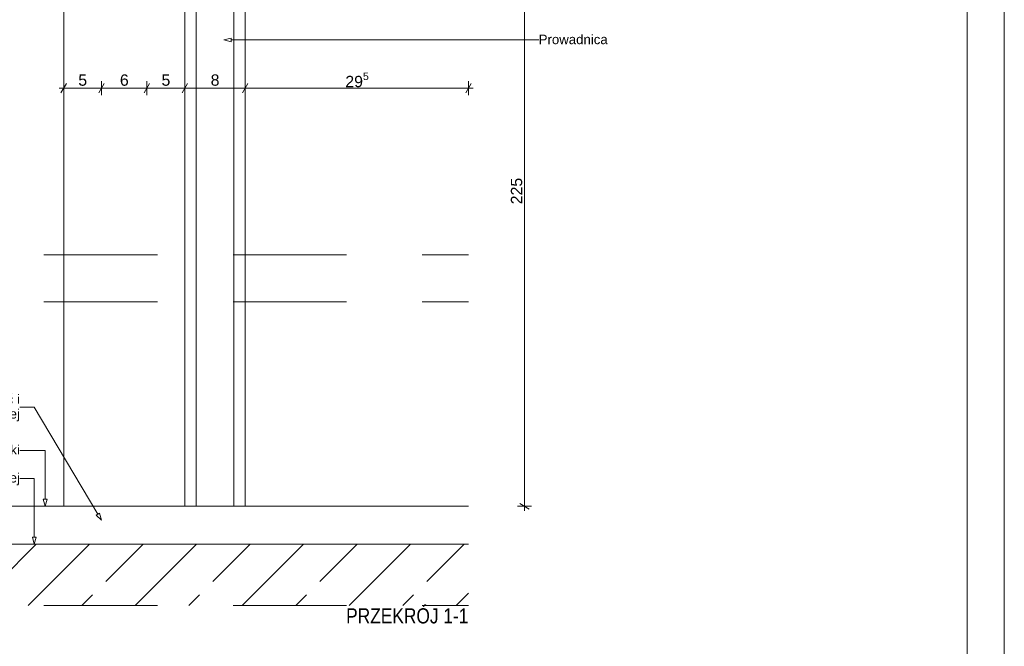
# Paper-space layout 'AD-01 DETAL MONTAŻU BRAMY' of a CAD drawing. Header units: millimetres. Extents: x 0 to 420, y 0 to 297.
# Tile 11 of 16: x 290 to 420, y 131 to 214. Entities that reach past the tile are written whole.
import ezdxf
from ezdxf.xclip import XClip

# ---------------------------------------------------------------- set-up
doc = ezdxf.new("R2010")
doc.units = ezdxf.units.MM
doc.header["$MEASUREMENT"] = 0
doc.header["$XCLIPFRAME"] = 0
doc.linetypes.add('LINIE_3', pattern=[25, 15, -10])
for name, color, linetype, lineweight in [('0_Nr_pióra__1', 7, 'Continuous', 20), ('A_Arkusz_Nr_pióra__1', 7, 'Continuous', 20), ('A_ppoż_Nr_pióra__1', 7, 'Continuous', 20), ('A_stolarka_Nr_pióra__1', 7, 'Continuous', 20), ('A_strop_Nr_pióra__1', 7, 'Continuous', 20), ('A_wymiary_Nr_pióra__1', 7, 'Continuous', 20), ('A_wymiary_Nr_pióra__2', 8, 'Continuous', 13), ('A_ściany proj_Nr_pióra__2', 8, 'Continuous', 13)]:
    doc.layers.add(name, color=color, linetype=linetype, lineweight=lineweight)
doc.layers.add('0_Nr_pióra__170', color=7, linetype='Continuous', lineweight=5, true_color=0x1c1c1c)
doc.layers.add('0_Nr_pióra__7', color=7, linetype='Continuous', lineweight=18, true_color=0x171717)
doc.layers.add('A_podrys', color=7, linetype='Continuous')
doc.layers.add('A_ściany proj', color=7, linetype='Continuous')
doc.styles.add('STYL_AUTOMATYCZNY_1', font='arial.ttf')
doc.styles.add('STYL_AUTOMATYCZNY_2', font='ARIALN.TTF')
doc.styles.add('STYL_AUTOMATYCZNY_4', font='arial.ttf')

# ---------------------------------------------------------------- blocks, each defined once
blk = doc.blocks.new('Rysunek_3_3', base_point=(-17238.56, -4224.65))
at = {"layer": '0_Nr_pióra__170', "color": 250, "linetype": 'Continuous', "lineweight": 5, "true_color": 0x1c1c1c}
for p, q in [((317.78, 211.54), (356.31, 211.54)), ((356.31, 211.54), (358.45, 211.54))]:
    blk.add_line(p, q, dxfattribs=at)
at = {"layer": '0_Nr_pióra__7', "color": 250, "linetype": 'Continuous', "lineweight": 18, "true_color": 0x171717}
for p, q in [((316.85, 211.54), (317.78, 211.79)), ((316.85, 211.54), (317.78, 211.29)), ((317.78, 211.79), (317.78, 211.29))]:
    blk.add_line(p, q, dxfattribs=at)
at = {"layer": 'A_stolarka_Nr_pióra__1', "color": 7, "linetype": 'Continuous', "lineweight": 20}
for p, q in [((313.16, 179.55), (313.16, 226.1)), ((318.16, 179.55), (318.16, 226.1)), ((319.66, 179.55), (319.66, 226.1)), ((311.66, 179.55), (311.66, 221.1))]:
    blk.add_line(p, q, dxfattribs=at)
at = {"layer": 'A_strop_Nr_pióra__1', "color": 7, "linetype": 'LINIE_3', "lineweight": 20}
blk.add_line((243.04, 183.14), (349.16, 183.14), dxfattribs=at)
at = {"layer": 'A_wymiary_Nr_pióra__1', "color": 7, "linetype": 'Continuous', "lineweight": 20}
for p, q in [((296.02, 205.79), (295.3, 204.54)), ((301.02, 205.79), (300.3, 204.54)), ((307.02, 205.79), (306.3, 204.54)), ((312.02, 205.79), (311.3, 204.54)), ((320.02, 205.79), (319.3, 204.54)), ((348.8, 204.54), (349.52, 205.79))]:
    blk.add_line(p, q, dxfattribs=at)
at = {"layer": 'A_wymiary_Nr_pióra__2', "color": 8, "linetype": 'Continuous', "lineweight": 13}
for p, q in [((356.59, 179.55), (356.59, 221.1)), ((295.66, 204.23), (295.66, 206.1)), ((300.66, 204.23), (300.66, 206.1)), ((306.66, 204.23), (306.66, 206.1)), ((311.66, 204.23), (311.66, 206.1)), ((319.66, 204.23), (319.66, 206.1)), ((349.16, 204.23), (349.16, 206.1)), ((295.05, 205.17), (295.66, 205.17)), ((295.66, 205.17), (300.66, 205.17)), ((300.66, 205.17), (306.66, 205.17)), ((306.66, 205.17), (311.66, 205.17)), ((311.66, 205.17), (319.66, 205.17)), ((319.66, 205.17), (349.16, 205.17)), ((349.16, 205.17), (349.77, 205.17))]:
    blk.add_line(p, q, dxfattribs=at)
at = {"layer": 'A_ściany proj_Nr_pióra__2', "color": 8, "linetype": 'Continuous', "lineweight": 13, "flags": 128}
blk.add_lwpolyline([(295.66, 221.1), (295.66, 179.55)], dxfattribs=at)
at = {"layer": '0_Nr_pióra__1', "color": 7, "linetype": 'Continuous', "lineweight": 20, "insert": (358.45, 211.6), "char_height": 1.25, "attachment_point": 4, "style": 'STYL_AUTOMATYCZNY_1'}
blk.add_mtext('\\A1;{\\pql;\\fArial|b0|i0|c238|p0;\\W1.000000;Prowadnica}', dxfattribs=at)
at = {"layer": 'A_wymiary_Nr_pióra__1', "color": 7, "linetype": 'Continuous', "lineweight": 20, "insert": (332.89, 204.86), "char_height": 1.5, "attachment_point": 7, "style": 'STYL_AUTOMATYCZNY_1'}
blk.add_mtext('\\A1;{\\pql;\\fArial|b0|i0|c238|p0;\\W1.000000;29\\fArial|b0|i0|c238|p0;\\W1.000000;\\A1{\\H.66x;\\S5^  ;}}', dxfattribs=at)
at = {"layer": 'A_wymiary_Nr_pióra__1', "color": 7, "linetype": 'Continuous', "lineweight": 20, "char_height": 1.5, "width": 1.1441, "attachment_point": 7, "style": 'STYL_AUTOMATYCZNY_4'}
for s, insert in [('\\A1;{\\pql;\\fArial|b0|i0|c238|p0;\\W1.000000;5}', (297.59, 205.47)), ('\\A1;{\\pql;\\fArial|b0|i0|c238|p0;\\W1.000000;6}', (303.09, 205.47)), ('\\A1;{\\pql;\\fArial|b0|i0|c238|p0;\\W1.000000;5}', (308.59, 205.47)), ('\\A1;{\\pql;\\fArial|b0|i0|c238|p0;\\W1.000000;8}', (315.09, 205.47))]:
    blk.add_mtext(s, dxfattribs=dict(at, insert=insert))
at = {"layer": 'A_wymiary_Nr_pióra__1', "color": 7, "linetype": 'Continuous', "lineweight": 20, "insert": (356.29, 189.83), "char_height": 1.5, "width": 3.4323, "attachment_point": 7, "rotation": 90, "style": 'STYL_AUTOMATYCZNY_4'}
blk.add_mtext('\\A1;{\\pql;\\fArial|b0|i0|c238|p0;\\W1.000000;225}', dxfattribs=at)
blk = doc.blocks.new('Rysunek_4_4', base_point=(-17238.56, -4070.82))
at = {"layer": 'A_ściany proj', "linetype": 'Continuous', "lineweight": 13}
h = blk.add_hatch(dxfattribs=at)
h.set_pattern_fill('beton_zbrojony_0004', color=8, style=0, pattern_type=2)
h.set_pattern_definition([(45, (-17238.564, -4070.821), (-7.071068, 7.071068), []), (45, (-17242.099, -4067.285), (-7.071068, 7.071068), [7.5, -2.5])])
h.paths.add_polyline_path([(243.04, 136.83), (349.16, 136.83), (349.16, 144.93), (243.04, 144.93)])
at = {"layer": '0_Nr_pióra__170', "color": 250, "linetype": 'Continuous', "lineweight": 5, "true_color": 0x1c1c1c}
for p, q in [((291.77, 163.04), (289.87, 163.04)), ((300.18, 148.89), (291.77, 163.04)), ((293.21, 157.32), (289.87, 157.32)), ((293.21, 150.86), (293.21, 157.32)), ((291.77, 153.62), (289.87, 153.62)), ((291.77, 145.86), (291.77, 153.62))]:
    blk.add_line(p, q, dxfattribs=at)
at = {"layer": '0_Nr_pióra__7', "color": 250, "linetype": 'Continuous', "lineweight": 18, "true_color": 0x171717}
for p, q in [((292.96, 150.86), (293.46, 150.86)), ((293.21, 149.93), (292.96, 150.86)), ((293.21, 149.93), (293.46, 150.86)), ((299.97, 148.76), (300.4, 149.02)), ((300.66, 148.09), (299.97, 148.76)), ((300.66, 148.09), (300.4, 149.02)), ((291.52, 145.86), (292.02, 145.86)), ((291.77, 144.93), (291.52, 145.86)), ((291.77, 144.93), (292.02, 145.86))]:
    blk.add_line(p, q, dxfattribs=at)
at = {"layer": 'A_stolarka_Nr_pióra__1', "color": 7, "linetype": 'Continuous', "lineweight": 20}
for p, q in [((311.66, 149.93), (311.66, 179.55)), ((313.16, 149.93), (313.16, 179.55)), ((318.16, 149.93), (318.16, 179.55)), ((319.66, 149.93), (319.66, 179.55))]:
    blk.add_line(p, q, dxfattribs=at)
at = {"layer": 'A_strop_Nr_pióra__1', "color": 7, "linetype": 'LINIE_3', "lineweight": 20}
for p, q in [((243.04, 176.96), (349.16, 176.96)), ((243.04, 136.83), (349.16, 136.83))]:
    blk.add_line(p, q, dxfattribs=at)
at = {"layer": 'A_strop_Nr_pióra__1', "color": 7, "linetype": 'Continuous', "lineweight": 20}
for p, q in [((243.04, 149.93), (349.16, 149.93)), ((243.04, 144.93), (349.16, 144.93))]:
    blk.add_line(p, q, dxfattribs=at)
at = {"layer": 'A_wymiary_Nr_pióra__1', "color": 7, "linetype": 'Continuous', "lineweight": 20}
blk.add_line((355.96, 150.29), (357.21, 149.57), dxfattribs=at)
at = {"layer": 'A_wymiary_Nr_pióra__2', "color": 8, "linetype": 'Continuous', "lineweight": 13}
for p, q in [((356.59, 149.93), (356.59, 179.55)), ((357.52, 149.93), (355.65, 149.93)), ((356.59, 149.32), (356.59, 149.93))]:
    blk.add_line(p, q, dxfattribs=at)
at = {"layer": 'A_ściany proj_Nr_pióra__2', "color": 8, "linetype": 'Continuous', "lineweight": 13, "flags": 128}
blk.add_lwpolyline([(295.66, 179.55), (295.66, 149.93)], dxfattribs=at)
at = {"layer": '0_Nr_pióra__1', "color": 7, "linetype": 'Continuous', "lineweight": 20, "insert": (289.87, 162.93), "char_height": 1.25, "width": 50.5024, "attachment_point": 6, "line_spacing_factor": 0.934789, "style": 'STYL_AUTOMATYCZNY_1'}
blk.add_mtext('\\A1;{\\pqr;\\fArial|b0|i0|c238|p0;\\W1.000000;Konstrukcję stalową, jej obudowę oraz ściankę gk doprowadzić i mocować do posadzki konstrukcyjnej}', dxfattribs=at)
at = {"layer": '0_Nr_pióra__1', "color": 7, "linetype": 'Continuous', "lineweight": 20, "char_height": 1.25, "attachment_point": 6, "style": 'STYL_AUTOMATYCZNY_1'}
for s, insert in [('\\A1;{\\pqr;\\fArial|b0|i0|c238|p0;\\W1.000000;Poziom wykończonej posadzki}', (289.87, 157.21)), ('\\A1;{\\pqr;\\fArial|b0|i0|c238|p0;\\W1.000000;Poziom posadzki konstrukcyjnej}', (289.87, 153.51))]:
    blk.add_mtext(s, dxfattribs=dict(at, insert=insert))
at = {"layer": 'A_ppoż_Nr_pióra__1', "color": 7, "linetype": 'Continuous', "lineweight": 20, "insert": (349.16, 135.44), "char_height": 2, "attachment_point": 6, "style": 'STYL_AUTOMATYCZNY_2'}
blk.add_mtext('\\A1;{\\pqr;\\fArial Narrow|b0|i0|c238|p0;\\W1.000000;PRZEKRÓJ 1-1}', dxfattribs=at)

psp = doc.layouts.new('AD-01 DETAL MONTAŻU BRAMY')

# ---------------------------------------------------------------- linework, layer by layer
at = {"layer": 'A_Arkusz_Nr_pióra__1', "color": 7, "linetype": 'Continuous', "lineweight": 20}
psp.add_line((415.1, 292.1), (415.1, 4.9), dxfattribs=at)
at = {"layer": 'A_Arkusz_Nr_pióra__1', "color": 7, "linetype": 'Continuous', "lineweight": 20, "flags": 128}
psp.add_lwpolyline([(0, 297), (420, 297), (420, 0), (0, 0)], close=True, dxfattribs=at)

# ---------------------------------------------------------------- block references
at = {"layer": 'A_podrys', "color": 37, "linetype": 'Continuous', "lineweight": 5, "true_color": 0x656532}
ref = psp.add_blockref('Rysunek_3_3', (-17238.56, -4224.65), dxfattribs=at)
XClip(ref).set_block_clipping_path([(239.3647330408, 179.5454022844), (411.767983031, 287.681131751)])
ref = psp.add_blockref('Rysunek_4_4', (-17238.56, -4070.82), dxfattribs=at)
XClip(ref).set_block_clipping_path([(239.3647330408, 133.5234346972), (411.767983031, 179.5454022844)])

doc.saveas('drawing.dxf')
